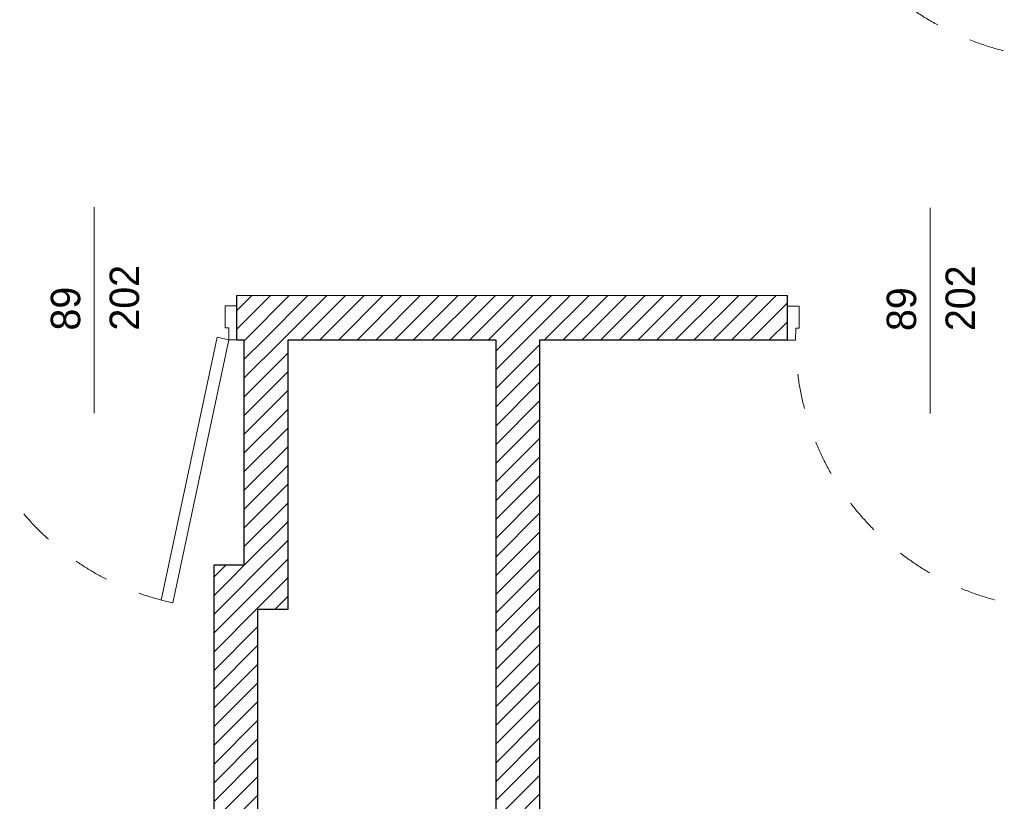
# Model space of a CAD drawing. Header units: millimetres. Extents: x 172139 to 266886, y 89525 to 138225.
# Tile 57 of 72: x 219681 to 223027, y 109482 to 112138. Entities that reach past the tile are written whole.
import ezdxf
from ezdxf.enums import TextEntityAlignment as Align

# ---------------------------------------------------------------- set-up
doc = ezdxf.new("R2010")
doc.units = ezdxf.units.MM
doc.header["$MEASUREMENT"] = 0
doc.linetypes.add('Przerywana', pattern=[240, 120, -120])
for name, color, linetype in [('Drzwi ArchiCAD', 7, 'Continuous'), ('KR_INW', 7, 'Continuous'), ('Znaczniki drzwi ArchiCADa', 7, 'Continuous')]:
    doc.layers.add(name, color=color, linetype=linetype)
for name, color, linetype, lineweight in [('Drzwi ArchiCAD_Nr_pióra__1', 7, 'Continuous', 13), ('Drzwi ArchiCAD_Nr_pióra__27', 7, 'Continuous', 25), ('KR_INW_Nr_pióra__101', 252, 'Continuous', 5), ('KR_INW_Nr_pióra__27', 7, 'Continuous', 25), ('Znaczniki drzwi ArchiCADa_Nr_pióra__7', 7, 'Continuous', 13)]:
    doc.layers.add(name, color=color, linetype=linetype, lineweight=lineweight)
doc.layers.add('Znaczniki drzwi ArchiCADa_Nr_pióra__20', color=7, linetype='Continuous', lineweight=13, true_color=0xb00000)
doc.styles.add('GENERATED_STYLE_1', font='txt')
pattern_1 = [(45, (0, 0), (-31.819804, 31.819804), [])]

# ---------------------------------------------------------------- blocks, each defined once
blk = doc.blocks.new('Drzwi 19_2')
at = {"layer": 'Drzwi ArchiCAD_Nr_pióra__1', "linetype": 'Continuous'}
for p, q in [((442, 0), (442, 964)), ((442, 964), (482, 964)), ((482, 964), (482, 0)), ((-482, 0), (-510, 0)), ((-510, 0), (-510, -115)), ((-482, -40), (-482, 0)), ((482, 0), (442, 0)), ((510, 0), (482, 0)), ((482, 0), (482, -40)), ((510, -115), (510, 0)), ((-470, -40), (-482, -40)), ((-470, -115), (-470, -40)), ((482, -40), (470, -40)), ((470, -40), (470, -115)), ((-510, -115), (-470, -115)), ((470, -115), (510, -115))]:
    blk.add_line(p, q, dxfattribs=at)
at = {"layer": 'Drzwi ArchiCAD_Nr_pióra__1', "linetype": 'Przerywana'}
blk.add_arc((482, 0), 964, 90, 180, dxfattribs=at)
at = {"layer": 'Drzwi ArchiCAD_Nr_pióra__27', "linetype": 'Continuous'}
for p, q in [((-510, 0), (-510, -115)), ((510, 0), (510, -115))]:
    blk.add_line(p, q, dxfattribs=at)
blk = doc.blocks.new('Ściana_7', base_point=(224463.2, 113397.6))
at = {"layer": 'Drzwi ArchiCAD', "linetype": 'Continuous', "xscale": -1, "zscale": 1000, "rotation": 180}
blk.add_blockref('Drzwi 19_2', (222779.4, 112967.6), dxfattribs=at)
blk = doc.blocks.new('Drzwi 19_14')
at = {"layer": 'Drzwi ArchiCAD_Nr_pióra__1', "linetype": 'Continuous'}
for p, q in [((228.4, 885.9), (267.5, 894.1)), ((417.9, -8.3), (228.4, 885.9)), ((267.5, 894.1), (457, 0)), ((-457, 0), (-485, 0)), ((-485, 0), (-485, -115)), ((-457, -40), (-457, 0)), ((457, 0), (417.9, -8.3)), ((485, 0), (457, 0)), ((457, 0), (457, -40)), ((485, -115), (485, 0)), ((-445, -40), (-457, -40)), ((-445, -115), (-445, -40)), ((457, -40), (445, -40)), ((445, -40), (445, -115)), ((-485, -115), (-445, -115)), ((445, -115), (485, -115))]:
    blk.add_line(p, q, dxfattribs=at)
at = {"layer": 'Drzwi ArchiCAD_Nr_pióra__1', "linetype": 'Przerywana'}
blk.add_arc((457, 0), 914, 101.9642, 180, dxfattribs=at)
at = {"layer": 'Drzwi ArchiCAD_Nr_pióra__27', "linetype": 'Continuous'}
for p, q in [((-485, 0), (-485, -115)), ((485, 0), (485, -115))]:
    blk.add_line(p, q, dxfattribs=at)
blk = doc.blocks.new('Znacznik Wym 19_12')
at = {"layer": 'Znaczniki drzwi ArchiCADa_Nr_pióra__20', "linetype": 'Continuous'}
blk.add_line((0, -400), (0, 300), dxfattribs=at)
at = {"layer": 'Znaczniki drzwi ArchiCADa_Nr_pióra__7', "style": 'GENERATED_STYLE_1'}
for tag, rotation, p in [('AC_MarkerText_3', 270, (-182.4, 72.7)), ('AC_MarkerText_2', 270, (17.6, 72.7)), ('AC_MarkerText_5', 180, (-108.8, -133))]:
    blk.add_attdef(tag, text='', height=100, rotation=rotation, dxfattribs=at).set_placement(p, align=Align.BOTTOM_LEFT)
blk = doc.blocks.new('Drzwi 19_15')
at = {"layer": 'Drzwi ArchiCAD_Nr_pióra__1', "linetype": 'Continuous'}
for p, q in [((417, 0), (417, 914)), ((417, 914), (457, 914)), ((457, 914), (457, 0)), ((-457, 0), (-485, 0)), ((-485, 0), (-485, -115)), ((-457, -40), (-457, 0)), ((457, 0), (417, 0)), ((485, 0), (457, 0)), ((457, 0), (457, -40)), ((485, -115), (485, 0)), ((-445, -40), (-457, -40)), ((-445, -115), (-445, -40)), ((457, -40), (445, -40)), ((445, -40), (445, -115)), ((-485, -115), (-445, -115)), ((445, -115), (485, -115))]:
    blk.add_line(p, q, dxfattribs=at)
at = {"layer": 'Drzwi ArchiCAD_Nr_pióra__1', "linetype": 'Przerywana'}
blk.add_arc((457, 0), 914, 90, 180, dxfattribs=at)
at = {"layer": 'Drzwi ArchiCAD_Nr_pióra__27', "linetype": 'Continuous'}
for p, q in [((-485, 0), (-485, -115)), ((485, 0), (485, -115))]:
    blk.add_line(p, q, dxfattribs=at)
blk = doc.blocks.new('Ściana_34', base_point=(207868.7, 111207.8))
at = {"layer": 'KR_INW_Nr_pióra__101', "linetype": 'Continuous'}
h = blk.add_hatch(dxfattribs=at)
h.set_pattern_fill('Cegła_licówka', color=256, style=0, pattern_type=2)
h.set_pattern_definition(pattern_1)
h.paths.add_polyline_path([(220419.3, 111165.7), (220419.2, 111050.7), (222290.2, 111049.7), (222290.3, 111164.7), (222290.3, 111199.7), (220419.3, 111200.7)])
at = {"layer": 'KR_INW_Nr_pióra__27', "linetype": 'Continuous'}
for p, q in [((220419.3, 111165.7), (220419.3, 111200.7)), ((222290.3, 111164.7), (222290.3, 111199.7)), ((220419.2, 111050.7), (220419.3, 111165.7)), ((222290.2, 111049.7), (222290.3, 111164.7))]:
    blk.add_line(p, q, dxfattribs=at)
at = {"layer": 'KR_INW_Nr_pióra__27', "linetype": 'Continuous', "flags": 128}
for points in [[(222290.3, 111199.7), (220419.3, 111200.7)], [(220419.2, 111050.7), (220443.3, 111050.7)], [(220593.3, 111050.6), (221299.3, 111050.2)], [(221449.3, 111050.2), (222290.2, 111049.7)]]:
    blk.add_lwpolyline(points, dxfattribs=at)
at = {"layer": 'Drzwi ArchiCAD', "linetype": 'Continuous', "xscale": -1, "zscale": 1000, "rotation": 179.9679760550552}
for name, p in [('Drzwi 19_14', (219934.2, 111051)), ('Drzwi 19_15', (222775.2, 111049.4))]:
    blk.add_blockref(name, p, dxfattribs=at)
at = {"layer": 'Znaczniki drzwi ArchiCADa', "color": 14, "lineweight": 13, "true_color": 0xb00000}
ref = blk.add_blockref('Znacznik Wym 19_12', (219934.3, 111201), dxfattribs=dict(at, rotation=359.9679760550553))
ref.add_attrib('AC_MarkerText_2', '89', dxfattribs={"layer": 'Znaczniki drzwi ArchiCADa_Nr_pióra__7', "color": 7, "height": 100, "rotation": 89.968, "style": 'GENERATED_STYLE_1'}).set_placement((219916.6, 111081.7), align=Align.BOTTOM_LEFT)
ref.add_attrib('AC_MarkerText_3', '202', dxfattribs={"layer": 'Znaczniki drzwi ArchiCADa_Nr_pióra__7', "color": 7, "height": 100, "rotation": 89.968, "style": 'GENERATED_STYLE_1'}).set_placement((220116.6, 111081.6), align=Align.BOTTOM_LEFT)
ref = blk.add_blockref('Znacznik Wym 19_12', (222775.3, 111199.4), dxfattribs=dict(at, rotation=359.9679760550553))
ref.add_attrib('AC_MarkerText_2', '89', dxfattribs={"layer": 'Znaczniki drzwi ArchiCADa_Nr_pióra__7', "color": 7, "height": 100, "rotation": 89.968, "style": 'GENERATED_STYLE_1'}).set_placement((222757.6, 111080.1), align=Align.BOTTOM_LEFT)
ref.add_attrib('AC_MarkerText_3', '202', dxfattribs={"layer": 'Znaczniki drzwi ArchiCADa_Nr_pióra__7', "color": 7, "height": 100, "rotation": 89.968, "style": 'GENERATED_STYLE_1'}).set_placement((222957.6, 111080), align=Align.BOTTOM_LEFT)
blk = doc.blocks.new('Ściana_61', base_point=(221449.3, 111200.2))
at = {"layer": 'KR_INW_Nr_pióra__101', "linetype": 'Continuous'}
h = blk.add_hatch(dxfattribs=at)
h.set_pattern_fill('Cegła_licówka', color=256, style=0, pattern_type=2)
h.set_pattern_definition(pattern_1)
h.paths.add_polyline_path([(221299.3, 111050.2), (221299.3, 107385.1), (221449.3, 107385.1), (221449.3, 111050.2)])
at = {"layer": 'KR_INW_Nr_pióra__27', "linetype": 'Continuous', "flags": 128}
for points in [[(221299.3, 111050.2), (221299.3, 107385.1)], [(221449.3, 107385.1), (221449.3, 111050.2)]]:
    blk.add_lwpolyline(points, dxfattribs=at)
blk = doc.blocks.new('Ściana_62', base_point=(220340.3, 106855.1))
at = {"layer": 'KR_INW_Nr_pióra__101', "linetype": 'Continuous'}
h = blk.add_hatch(dxfattribs=at)
h.set_pattern_fill('Cegła_licówka', color=256, style=0, pattern_type=2)
h.set_pattern_definition(pattern_1)
h.paths.add_polyline_path([(220490.3, 107385.1), (220490.3, 110134.7), (220340.3, 110284.8), (220340.3, 107385.1)])
at = {"layer": 'KR_INW_Nr_pióra__27', "linetype": 'Continuous', "flags": 128}
for points in [[(220340.3, 110284.8), (220340.3, 107385.1)], [(220490.3, 107385.1), (220490.3, 110134.7)]]:
    blk.add_lwpolyline(points, dxfattribs=at)
blk = doc.blocks.new('Ściana_63', base_point=(220340.3, 110284.8))
at = {"layer": 'KR_INW_Nr_pióra__101', "linetype": 'Continuous'}
h = blk.add_hatch(dxfattribs=at)
h.set_pattern_fill('Cegła_licówka', color=256, style=0, pattern_type=2)
h.set_pattern_definition(pattern_1)
h.paths.add_polyline_path([(220490.3, 110134.7), (220593.3, 110134.6), (220443.3, 110284.7), (220340.3, 110284.8)])
at = {"layer": 'KR_INW_Nr_pióra__27', "linetype": 'Continuous', "flags": 128}
for points in [[(220443.3, 110284.7), (220340.3, 110284.8)], [(220490.3, 110134.7), (220593.3, 110134.6)]]:
    blk.add_lwpolyline(points, dxfattribs=at)
blk = doc.blocks.new('Ściana_64', base_point=(220443.3, 110284.7))
at = {"layer": 'KR_INW_Nr_pióra__101', "linetype": 'Continuous'}
h = blk.add_hatch(dxfattribs=at)
h.set_pattern_fill('Cegła_licówka', color=256, style=0, pattern_type=2)
h.set_pattern_definition(pattern_1)
h.paths.add_polyline_path([(220593.3, 110134.6), (220593.3, 111050.6), (220443.3, 111050.7), (220443.3, 110284.7)])
at = {"layer": 'KR_INW_Nr_pióra__27', "linetype": 'Continuous', "flags": 128}
for points in [[(220443.3, 111050.7), (220443.3, 110284.7)], [(220593.3, 110134.6), (220593.3, 111050.6)]]:
    blk.add_lwpolyline(points, dxfattribs=at)

msp = doc.modelspace()

# ---------------------------------------------------------------- block references
at = {"layer": 'KR_INW'}
for name, p in [('Ściana_7', (224463.2, 113397.6)), ('Ściana_34', (207868.7, 111207.8)), ('Ściana_64', (220443.3, 110284.7)), ('Ściana_61', (221449.3, 111200.2)), ('Ściana_62', (220340.3, 106855.1)), ('Ściana_63', (220340.3, 110284.8))]:
    msp.add_blockref(name, p, dxfattribs=at)

doc.saveas('drawing.dxf')
